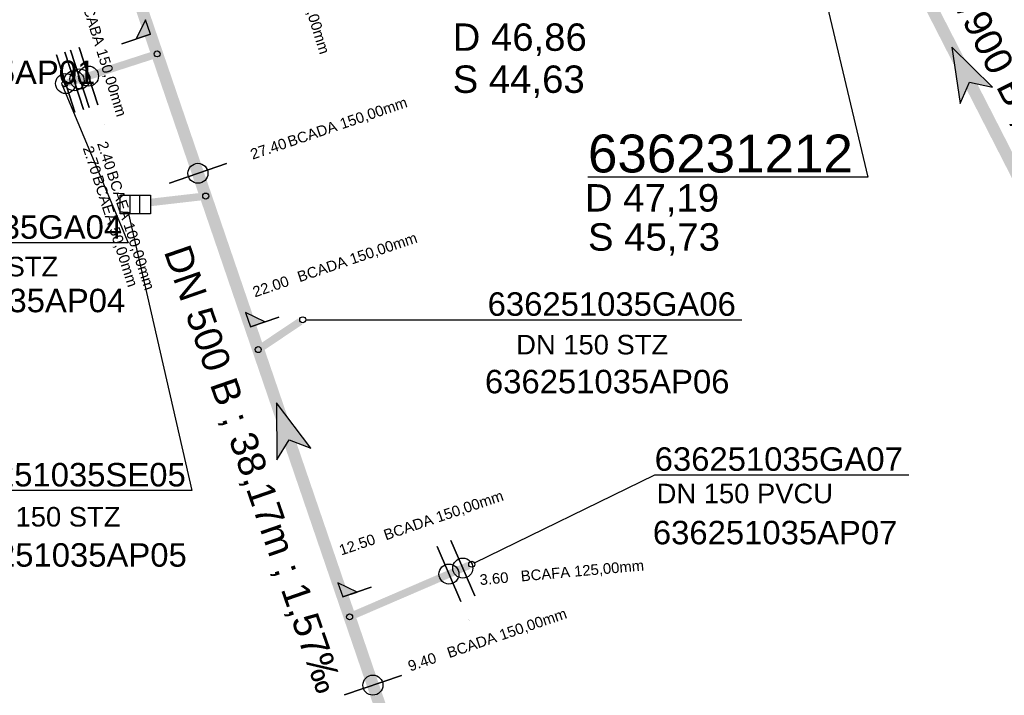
# Model space of a CAD drawing. Extents: x 356718 to 357658, y 5762241 to 5762615.
# Tile 67 of 157: x 357139 to 357171, y 5762320 to 5762343. Entities that reach past the tile are written whole.
import ezdxf
from ezdxf.enums import TextEntityAlignment as Align

# ---------------------------------------------------------------- set-up
doc = ezdxf.new("R2010")
doc.units = 0
doc.header["$MEASUREMENT"] = 0
for name, pattern in [('AUSGEZOGEN', [0]), ('GESTRICHELT2', [4, 2, -2]), ('STRICHPUNKT', [5, 2, -1, 1, -1])]:
    doc.linetypes.add(name, pattern=pattern)
doc.layers.get('0').update_dxf_attribs({"linetype": 'AUSGEZOGEN'})
for name, color, linetype, true_color in [('111_00131_Symbol', 7, 'AUSGEZOGEN', 0x000000), ('114_00133_Schachtnummer', 7, 'AUSGEZOGEN', 0x000000), ('114_10391_Deckelhoehe', 7, 'AUSGEZOGEN', 0x000000), ('114_10392_Schachtnummer', 7, 'AUSGEZOGEN', 0x000000), ('114_10393_Sohlhoehe', 7, 'AUSGEZOGEN', 0x000000), ('121_10374_Haltungen_Regenwasser', 5, 'GESTRICHELT2', 0x0000ff), ('121_10376_Haltungen_Mischwasser', 6, 'STRICHPUNKT', 0xff00ff), ('121_10399_Haltungen_Mischwasser', 6, 'STRICHPUNKT', 0xff00ff), ('123_00048_Fliessrichtungspfeil', 7, 'AUSGEZOGEN', 0x000000), ('124_10395_Standard1', 7, 'AUSGEZOGEN', 0x000000), ('124_10626_Standard__Laenge____1', 7, 'AUSGEZOGEN', 0x000000), ('141_10677_Stutzen__alle__aus_DW', 7, 'AUSGEZOGEN', 0x000000), ('141_10868_Stutzen__141_', 7, 'AUSGEZOGEN', 0x000000)]:
    doc.layers.add(name, color=color, linetype=linetype, true_color=true_color)
doc.styles.add('ARIAL', font='arial.ttf', dxfattribs={"height": 1.5})
doc.styles.get("Standard").update_dxf_attribs({"font": 'arial.ttf', "height": 1})

# ---------------------------------------------------------------- blocks, each defined once
blk = doc.blocks.new('F00')
at = {"color": 0}
blk.add_circle((0, 0), 0.1, dxfattribs=at)
blk = doc.blocks.new('ES')
at = {"color": 0, "linetype": 'AUSGEZOGEN'}
for points in [[(-0.494, -0.319), (-0.494, 0.306), (0.506, 0.306), (0.506, -0.319), (-0.494, -0.319)], [(-0.169, -0.319), (-0.169, 0.306)], [(0.156, -0.319), (0.156, 0.306)]]:
    blk.add_lwpolyline(points, dxfattribs=at)
blk = doc.blocks.new('FLI')
at = {"color": 0, "linetype": 'AUSGEZOGEN'}
blk.add_lwpolyline([(-0.4, 0), (-0.9, -0.6), (0.9, 0), (-0.9, 0.6), (-0.4, 0)], close=True, dxfattribs=at)
at = {"color": 0}
for points in [[(-0.4, 0), (0.9, 0), (-0.9, 0.6)], [(-0.9, -0.6), (0.9, 0), (-0.4, 0)]]:
    blk.add_solid(points, dxfattribs=at)

msp = doc.modelspace()

# ---------------------------------------------------------------- linework, layer by layer
at = {"layer": '114_00133_Schachtnummer', "color": 18, "linetype": 'AUSGEZOGEN', "true_color": 0x000000}
for points in [[(357140.053, 5762340.364), (357142.235, 5762335.135), (357133.78, 5762335.135)], [(357142.251, 5762336.1), (357144.348, 5762326.892), (357136.018, 5762326.892)], [(357148.14, 5762332.574), (357154.192, 5762332.572), (357162.647, 5762332.572)], [(357153.753, 5762324.482), (357159.748, 5762327.413), (357168.204, 5762327.413)]]:
    msp.add_lwpolyline(points, dxfattribs=at)
at = {"layer": '114_10392_Schachtnummer', "color": 18, "linetype": 'AUSGEZOGEN', "true_color": 0x000000}
msp.add_lwpolyline([(357163.034, 5762353.358), (357166.837, 5762337.321), (357157.529, 5762337.321)], dxfattribs=at)
at = {"layer": '121_10374_Haltungen_Regenwasser', "color": 5, "linetype": 'GESTRICHELT2', "true_color": 0x0000ff, "const_width": 0.4}
msp.add_lwpolyline([(357176.393, 5762328.411), (357163.619, 5762353.399)], dxfattribs=at)
at = {"layer": '121_10376_Haltungen_Mischwasser', "color": 6, "linetype": 'STRICHPUNKT', "true_color": 0xff00ff, "const_width": 0.4}
msp.add_lwpolyline([(357153.334, 5762311.756), (357141.467, 5762346.492)], dxfattribs=at)
at = {"layer": '121_10399_Haltungen_Mischwasser', "color": 6, "linetype": 'STRICHPUNKT', "true_color": 0xff00ff, "const_width": 0.25}
for points in [[(357140.225, 5762340.459), (357143.104, 5762341.392)], [(357142.973, 5762336.478), (357144.717, 5762336.679)], [(357147.957, 5762332.518), (357146.644, 5762331.637)], [(357153.571, 5762324.398), (357149.692, 5762322.726)]]:
    msp.add_lwpolyline(points, dxfattribs=at)
at = {"layer": '141_10677_Stutzen__alle__aus_DW', "color": 18, "linetype": 'AUSGEZOGEN', "true_color": 0x000000}
for points in [[(357140.939, 5762339.639), (357140.322, 5762341.542)], [(357141.224, 5762339.732), (357140.608, 5762341.634)], [(357153.302, 5762323.193), (357152.51, 5762325.03)]]:
    msp.add_lwpolyline(points, close=True, dxfattribs=at)
at = {"layer": '141_10677_Stutzen__alle__aus_DW', "color": 18, "true_color": 0x000000}
for centre in [(357140.631, 5762340.59), (357140.916, 5762340.683), (357152.906, 5762324.111)]:
    msp.add_circle(centre, 0.333, dxfattribs=at)
at = {"layer": '141_10868_Stutzen__141_', "color": 18, "linetype": 'AUSGEZOGEN', "true_color": 0x000000}
for points in [[(357142.973, 5762342.085), (357142.811, 5762342.558), (357142.5, 5762341.923)], [(357142.973, 5762342.085), (357142.027, 5762341.762)], [(357140.463, 5762339.485), (357139.847, 5762341.387)], [(357140.749, 5762339.577), (357140.132, 5762341.48)], [(357145.503, 5762337.771), (357143.611, 5762337.125)], [(357146.303, 5762332.338), (357146.776, 5762332.5), (357146.141, 5762332.811)], [(357146.303, 5762332.338), (357147.249, 5762332.661)], [(357153.761, 5762323.391), (357152.969, 5762325.228)], [(357149.374, 5762323.348), (357149.847, 5762323.51), (357149.212, 5762323.821)], [(357149.374, 5762323.348), (357150.32, 5762323.671)], [(357151.322, 5762320.738), (357149.429, 5762320.091)]]:
    msp.add_lwpolyline(points, close=True, dxfattribs=at)
at = {"layer": '141_10868_Stutzen__141_', "color": 18, "true_color": 0x000000}
for centre in [(357140.44, 5762340.529), (357140.155, 5762340.436), (357144.557, 5762337.448), (357153.365, 5762324.309), (357150.376, 5762320.414)]:
    msp.add_circle(centre, 0.333, dxfattribs=at)
for points in [[(357142.973, 5762342.085), (357142.811, 5762342.558), (357142.5, 5762341.923)], [(357146.303, 5762332.338), (357146.776, 5762332.5), (357146.141, 5762332.811)], [(357149.374, 5762323.348), (357149.847, 5762323.51), (357149.212, 5762323.821)]]:
    msp.add_solid(points, dxfattribs=at)

# ---------------------------------------------------------------- block references
at = {"layer": '111_00131_Symbol', "color": 18, "true_color": 0x000000, "rotation": 288.9}
for p in [(357143.199, 5762341.423), (357144.816, 5762336.691), (357146.561, 5762331.581), (357149.6, 5762322.686)]:
    msp.add_blockref('F00', p, dxfattribs=at)
at = {"layer": '111_00131_Symbol', "color": 18, "true_color": 0x000000}
for name, p in [('F00', (357140.13, 5762340.428)), ('ES', (357142.467, 5762336.419)), ('F00', (357148.04, 5762332.574)), ('F00', (357153.663, 5762324.438))]:
    msp.add_blockref(name, p, dxfattribs=at)
at = {"layer": '123_00048_Fliessrichtungspfeil', "color": 18, "true_color": 0x000000}
for p, rotation in [((357170.039, 5762340.842), 117), ((357147.457, 5762328.958), 108.8)]:
    msp.add_blockref('FLI', p, dxfattribs=dict(at, rotation=rotation))

# ---------------------------------------------------------------- texts
at = {"layer": '114_00133_Schachtnummer', "color": 18, "true_color": 0x000000, "style": 'ARIAL'}
for s, p in [('636251035AP01', (357133.009, 5762341.199)), ('636251035GA04', (357133.78, 5762336.051)), ('636251035AP04', (357134.005, 5762333.606)), ('636251035GA06', (357154.192, 5762333.488)), ('636251035AP06', (357154.102, 5762330.908)), ('636251035GA07', (357159.748, 5762328.329)), ('636251035SE05', (357136.018, 5762327.808)), ('636251035AP07', (357159.687, 5762325.882)), ('636251035AP05', (357136.052, 5762325.137))]:
    msp.add_text(s, height=0.78136, dxfattribs=at).set_placement(p, align=Align.TOP_LEFT)
at = {"layer": '114_10391_Deckelhoehe', "color": 18, "true_color": 0x000000, "style": 'ARIAL'}
for s, p in [('D 46,86', (357153.03, 5762342.437)), ('D 47,19', (357157.429, 5762337.088))]:
    msp.add_text(s, height=0.9116, dxfattribs=at).set_placement(p, align=Align.TOP_LEFT)
at = {"layer": '114_10392_Schachtnummer', "color": 18, "true_color": 0x000000, "style": 'ARIAL'}
msp.add_text('636231212', height=1.2601, dxfattribs=at).set_placement((357157.529, 5762338.737), align=Align.TOP_LEFT)
at = {"layer": '114_10393_Sohlhoehe', "color": 18, "true_color": 0x000000, "style": 'ARIAL'}
for s, p in [('S 44,63', (357153.03, 5762341.037)), ('S 45,73', (357157.529, 5762335.787))]:
    msp.add_text(s, height=0.9116, dxfattribs=at).set_placement(p, align=Align.TOP_LEFT)
at = {"layer": '124_10395_Standard1', "color": 18, "true_color": 0x000000, "style": 'ARIAL'}
for s, rotation, p in [('1600/900 B ; 29,77m ; 4,23‰', 297.1, (357169.318, 5762345.798)), ('DN 500 B ; 38,17m ; 1,57‰', 289.1, (357144.276, 5762335.148))]:
    msp.add_text(s, height=0.91158, rotation=rotation, dxfattribs=at).set_placement(p, align=Align.TOP_LEFT)
at = {"layer": '124_10626_Standard__Laenge____1', "color": 18, "true_color": 0x000000, "style": 'ARIAL'}
for s, height, p in [('DN 150 STZ', 0.6511, (357134.856, 5762334.669)), ('DN 150 STZ', 0.6511, (357155.142, 5762332.072)), ('DN 150 PVCU', 0.65113, (357159.814, 5762327.118)), ('DN 150 STZ', 0.6511, (357136.925, 5762326.343))]:
    msp.add_text(s, height=height, dxfattribs=at).set_placement(p, align=Align.TOP_LEFT)
at = {"layer": '141_10677_Stutzen__alle__aus_DW', "color": 18, "true_color": 0x000000}
for s, rotation, p in [('2.70', 347.8, (357145.1, 5762339.762)), ('BCAEA 50,00mm', 347.8, (357145.51, 5762339.673)), ('BCAEA 100,00mm', 288, (357141.433, 5762339.102)), ('BCAFA 125,00mm', 293.4, (357153.569, 5762322.586))]:
    msp.add_text(s, height=0.00707, rotation=rotation, dxfattribs=at).set_placement(p, align=Align.TOP_LEFT)
for s, rotation, p in [('2.40', 288, (357141.433, 5762339.103)), ('3.60', 293.4, (357153.568, 5762322.587))]:
    msp.add_text(s, height=0.00707, rotation=rotation, dxfattribs=at).set_placement(p, align=Align.TOP_RIGHT)
at = {"layer": '141_10868_Stutzen__141_', "color": 18, "true_color": 0x000000}
for s, height, rotation, p in [('BCABA 150,00mm', 0.35326, 287.2, (357147.727, 5762345.442)), ('BCABA 150,00mm', 0.35326, 287.2, (357140.975, 5762343.362)), ('BCADA 150,00mm', 0.35326, 18.8, (357147.495, 5762338.656)), ('BCAEA 50,00mm', 0.35326, 288, (357141.377, 5762337.419)), ('BCAEA 100,00mm', 0.35326, 288, (357141.852, 5762337.573)), ('BCADA 150,00mm', 0.35326, 18.7, (357147.822, 5762334.156)), ('22.00', 0.3533, 18.7, (357146.336, 5762333.653)), ('BCADA 150,00mm', 0.35326, 18.8, (357150.693, 5762325.565)), ('12.50', 0.3533, 18.8, (357149.209, 5762325.06)), ('BCAFA 125,00mm', 0.35326, 5.1, (357155.278, 5762324.216)), ('3.60', 0.3533, 5.1, (357153.91, 5762324.094)), ('BCADA 150,00mm', 0.35326, 18.8, (357152.801, 5762321.643)), ('9.40', 0.3533, 18.8, (357151.501, 5762321.201))]:
    msp.add_text(s, height=height, rotation=rotation, dxfattribs=at).set_placement(p, align=Align.TOP_LEFT)
for s, rotation, p in [('27.40', 18.8, (357147.43, 5762338.634)), ('2.70', 288, (357141.356, 5762337.484)), ('2.40', 288, (357141.831, 5762337.638))]:
    msp.add_text(s, height=0.3533, rotation=rotation, dxfattribs=at).set_placement(p, align=Align.TOP_RIGHT)

doc.saveas('drawing.dxf')
